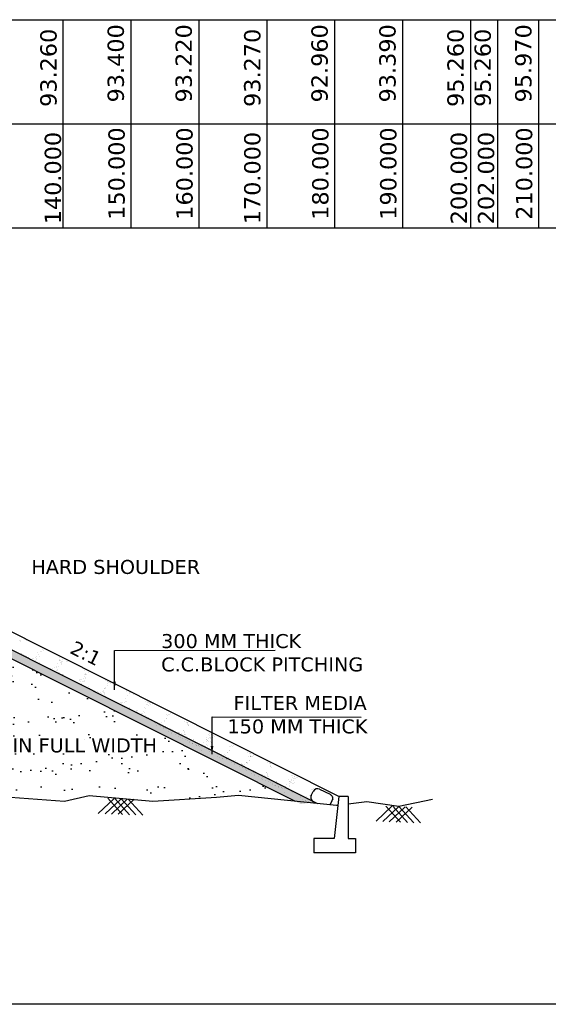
# Model space of a CAD drawing. Header units: feet. Extents: x -7746059455 to -3872629402, y -13315170765 to -6657188523.
# Tile 8 of 52: x -3873238723 to -3873228996, y -6657696617 to -6657678482. Entities that reach past the tile are written whole.
import ezdxf

# ---------------------------------------------------------------- set-up
doc = ezdxf.new("R2010")
doc.units = ezdxf.units.FT
doc.header["$MEASUREMENT"] = 0
for name, color, linetype in [('CHAINAGE', 7, 'Continuous'), ('CHNGE', 7, 'Continuous'), ('TEX', 6, 'Continuous')]:
    doc.layers.add(name, color=color, linetype=linetype)
doc.styles.get("Standard").update_dxf_attribs({"font": 'verdana.ttf', "height": 264})
doc.dimstyles.new('Copy of ISO-25--------4', dxfattribs={"dimtxt": 200, "dimasz": 150, "dimexe": 300, "dimexo": 300, "dimgap": 0.02, "dimtad": 0, "dimtih": 1, "dimtoh": 1, "dimdec": 0, "dimlfac": 4, "dimdsep": 46, "dimtxsty": 'Standard', "dimcen": 150, "dimclrd": 1, "dimclre": 1, "dimclrt": 1, "dimadec": 0, "dimazin": 0, "dimtfac": 1, "dimtdec": 0, "dimtmove": 2, "dimatfit": 3, "dimfxl": 300, "dimarcsym": 0})

msp = doc.modelspace()

# ---------------------------------------------------------------- hatches: boundary and pattern name
at = {"layer": 'CHNGE'}
h = msp.add_hatch(dxfattribs=at)
h.set_pattern_fill('AR-SAND', color=256, scale=345.31314, style=0)
h.set_pattern_definition([(37.5, (-3870976724.3, -6673349174.24), (-21.752434, 665.357566), [0, -524.875973, 0, -587.032338, 0, -561.133853]), (7.5, (-3870976724.3, -6673349174.2), (611.12715, 974.52412), [0, -283.156775, 0, -473.079002, 0, -181.289399]), (327.5, (-3870977149, -6673349174.24), (1075.354106, 1.954146), [0, -172.65657, 0, -621.563652, 0, -811.48588]), (317.5, (-3870977149, -6673349174.2), (1038.05502, 303.072905), [0, -86.328285, 0, -407.469506, 0, -466.17274])])
h.paths.add_polyline_path([(-3873242543.068716, -6657692741.53747), (-3873242429.510623, -6657692753.745241), (-3873242350.769674, -6657692793.053493), (-3873241326.261598, -6657692749.896756), (-3873240260.495854, -6657692791.905931), (-3873240234.663227, -6657692768.304132), (-3873240214.916797, -6657692793.702514), (-3873239537.429413, -6657692820.40696), (-3873239343.428549, -6657692762.298774), (-3873239230.237328, -6657692786.365392), (-3873237899.516822, -6657692884.826075), (-3873237443.513458, -6657692778.653745), (-3873236272.056505, -6657692884.826075), (-3873235269.547657, -6657692818.938295), (-3873235261.538633, -6657692811.620903), (-3873235256.515508, -6657692818.081785), (-3873235102.951938, -6657692807.989141), (-3873234697.850921, -6657692773.121767), (-3873233648.68041, -6657692880.230076), (-3873239960.053685, -6657689707.310757), (-3873240928.506382, -6657689678.257175), (-3873240928.506382, -6657689647.844201), (-3873244165.817072, -6657689550.724878), (-3873247403.127764, -6657689647.844201), (-3873247403.127764, -6657689678.257175), (-3873248371.58046, -6657689707.310757), (-3873254778.484939, -6657692928.256517), (-3873254538.416256, -6657692957.48687), (-3873252732.483259, -6657692773.121767), (-3873252327.382245, -6657692807.989141), (-3873251158.277676, -6657692884.826075), (-3873249986.820723, -6657692778.653745), (-3873249530.817359, -6657692884.826075), (-3873248200.096851, -6657692786.365392), (-3873248086.905631, -6657692762.298774), (-3873247892.904768, -6657692820.40696), (-3873247706.103575, -6657692813.043839), (-3873247695.722489, -6657692803.559231), (-3873247688.876443, -6657692812.364799), (-3873246104.072584, -6657692749.896756), (-3873245079.564507, -6657692793.053493), (-3873245000.823559, -6657692753.745241), (-3873244887.265465, -6657692741.53747), (-3873243715.16709, -6657692788.254181)])
h.paths.add_polyline_path([(-3873245561.491569, -6657691771.631115), (-3873242406.432378, -6657691771.631115), (-3873242406.432378, -6657692033.354577), (-3873245561.491569, -6657692033.354577)], flags=24)
h.paths.add_polyline_path([(-3873246017.769177, -6657689764.799646), (-3873241498.88491, -6657689764.799646), (-3873241498.88491, -6657690066.232875), (-3873246017.769177, -6657690066.232875)], flags=24)
h.paths.add_polyline_path([(-3873246006.637271, -6657690074.37874), (-3873241714.18581, -6657690074.37874), (-3873241714.18581, -6657690380.168839), (-3873246006.637271, -6657690380.168839)], flags=24)
h.paths.add_polyline_path([(-3873246017.769177, -6657690489.425151), (-3873241810.214455, -6657690489.425151), (-3873241810.214455, -6657690790.858376), (-3873246017.769177, -6657690790.858376)], flags=24)
h.paths.add_polyline_path([(-3873246017.769177, -6657690865.764797), (-3873241686.105875, -6657690865.764797), (-3873241686.105875, -6657691128.733075), (-3873246017.769177, -6657691128.733075)], flags=24)
h = msp.add_hatch(dxfattribs=at)
h.set_pattern_fill('AR-SAND', color=256, scale=86.328285, style=0)
h.set_pattern_definition([(142.5, (-3875511607.35, -6673349174.24), (5.4381086, 166.3393916), [0, -131.2189933, 0, -146.7580846, 0, -140.2834632]), (172.5, (-3875511607.35, -6673349174.24), (-152.781788, 243.63103), [0, -70.7891938, 0, -118.2697505, 0, -45.3223497]), (212.5, (-3875511501.16, -6673349174.24), (-268.8385264, 0.4885364), [0, -43.1641425, 0, -155.3909131, 0, -202.8714699]), (222.5, (-3875511501.16, -6673349174.24), (-259.5137545, 75.7682264), [0, -21.5820713, 0, -101.8673764, 0, -116.5431848])])
h.paths.add_polyline_path([(-3873239960.053685, -6657689707.310757), (-3873240928.506382, -6657689678.257175), (-3873240928.506382, -6657689531.433069), (-3873239923.170063, -6657689561.593156), (-3873233290.117836, -6657692896.230269), (-3873233553.149205, -6657692928.256517)])

# ---------------------------------------------------------------- linework, layer by layer
at = {"layer": 'CHAINAGE', "color": 241}
for p, q in [((-3873237928.324752, -6657678481.564507), (-3873237928.324752, -6657682322.806138)), ((-3873236678.324752, -6657678481.564507), (-3873236678.324752, -6657682322.806136)), ((-3873235428.324752, -6657678481.564507), (-3873235428.324752, -6657682322.806136)), ((-3873234178.324752, -6657678481.564508), (-3873234178.324752, -6657682322.806137)), ((-3873232928.324752, -6657678481.564506), (-3873232928.324752, -6657682322.806135)), ((-3873231678.324752, -6657678481.564505), (-3873231678.324752, -6657682322.806134)), ((-3873230428.324752, -6657678481.56451), (-3873230428.324752, -6657682322.80614)), ((-3873229928.324751, -6657678481.564513), (-3873229928.324751, -6657682322.806143)), ((-3873229178.324752, -6657678481.564505), (-3873229178.324752, -6657682322.806134))]:
    msp.add_line(p, q, dxfattribs=at)
at = {"layer": 'CHAINAGE', "color": 3}
msp.add_line((-3873261330.062875, -6657680402.18532), (-3873226053.324753, -6657680402.185318), dxfattribs=at)
msp.add_lwpolyline([(-3873226053.324753, -6657682322.806135), (-3873261330.062875, -6657682322.806134), (-3873261330.062875, -6657678481.564506), (-3873226053.324753, -6657678481.564501)], dxfattribs=at)
at = {"layer": 'CHNGE', "color": 31}
for p, q in [((-3873232849.015897, -6657692789.465399), (-3873239849.40282, -6657689270.157963)), ((-3873233238.687996, -6657692922.085624), (-3873239950.984095, -6657689547.610207)), ((-3873233648.68041, -6657692880.230088), (-3873239960.053685, -6657689707.310767)), ((-3873238643.44608, -6657689889.420231), (-3873238643.44608, -6657689889.420231)), ((-3873238597.944347, -6657689914.379255), (-3873238597.944347, -6657689914.379255)), ((-3873238386.559096, -6657690145.271928), (-3873238386.559096, -6657690145.271928)), ((-3873238335.340581, -6657690113.881475), (-3873238335.340581, -6657690113.881475)), ((-3873238324.965714, -6657690126.68999), (-3873238324.965714, -6657690126.68999)), ((-3873238295.704644, -6657690078.200988), (-3873238295.704644, -6657690078.200988)), ((-3873238287.434295, -6657690099.299094), (-3873238287.434295, -6657690099.299094)), ((-3873238620.865815, -6657690192.608064), (-3873238620.865815, -6657690192.608064)), ((-3873238603.30914, -6657690204.297429), (-3873238603.30914, -6657690204.297429)), ((-3873238557.709401, -6657690227.342617), (-3873238557.709401, -6657690227.342617)), ((-3873238493.391827, -6657690254.394888), (-3873238493.391827, -6657690254.394888)), ((-3873238469.635789, -6657690241.701334), (-3873238469.635789, -6657690241.701334)), ((-3873238448.054114, -6657690296.75735), (-3873238448.054114, -6657690296.75735)), ((-3873238439.897811, -6657690229.022568), (-3873238439.897811, -6657690229.022568)), ((-3873238429.751596, -6657690285.92849), (-3873238429.751596, -6657690285.92849)), ((-3873238422.462015, -6657690255.153112), (-3873238422.462015, -6657690255.153112)), ((-3873238419.268887, -6657690216.574507), (-3873238419.268887, -6657690216.574507)), ((-3873238412.234318, -6657690258.594134), (-3873238412.234318, -6657690258.594134)), ((-3873238378.338128, -6657690171.002551), (-3873238378.338128, -6657690171.002551)), ((-3873238366.595182, -6657690320.663051), (-3873238366.595182, -6657690320.663051)), ((-3873238365.42063, -6657690203.955789), (-3873238365.42063, -6657690203.955789)), ((-3873238027.235084, -6657690338.342724), (-3873238027.235084, -6657690338.342724)), ((-3873237998.112093, -6657690230.167589), (-3873237998.112093, -6657690230.167589)), ((-3873237997.08834, -6657690276.306073), (-3873237997.08834, -6657690276.306073)), ((-3873237986.860643, -6657690279.747095), (-3873237986.860643, -6657690279.747095)), ((-3873237985.194593, -6657690263.120821), (-3873237985.194593, -6657690263.120821)), ((-3873237976.924245, -6657690284.218931), (-3873237976.924245, -6657690284.218931)), ((-3873237972.503551, -6657690318.819317), (-3873237972.503551, -6657690318.819317)), ((-3873237955.342573, -6657690339.27495), (-3873237955.342573, -6657690339.27495)), ((-3873237953.553974, -6657690329.148854), (-3873237953.553974, -6657690329.148854)), ((-3873237953.112143, -6657690300.522338), (-3873237953.112143, -6657690300.522338)), ((-3873237931.631071, -6657690298.328618), (-3873237931.631071, -6657690298.328618)), ((-3873237929.249685, -6657690259.905878), (-3873237929.249685, -6657690259.905878)), ((-3873237861.031204, -6657690297.0922), (-3873237861.031204, -6657690297.0922)), ((-3873237842.081625, -6657690307.421735), (-3873237842.081625, -6657690307.421735)), ((-3873238159.125737, -6657690426.621171), (-3873238159.125737, -6657690426.621171)), ((-3873238111.163389, -6657690441.035753), (-3873238111.163389, -6657690441.035753)), ((-3873238099.986387, -6657690485.607729), (-3873238099.986387, -6657690485.607729)), ((-3873238087.435649, -6657690421.151899), (-3873238087.435649, -6657690421.151899)), ((-3873238051.711651, -6657690501.849357), (-3873238051.711651, -6657690501.849357)), ((-3873238047.523158, -6657690472.569357), (-3873238047.523158, -6657690472.569357)), ((-3873238046.64023, -6657690409.973732), (-3873238046.64023, -6657690409.973732)), ((-3873238041.483953, -6657690505.290382), (-3873238041.483953, -6657690505.290382)), ((-3873238037.040448, -6657690403.215368), (-3873238037.040448, -6657690403.215368)), ((-3873238025.058557, -6657690465.029746), (-3873238025.058557, -6657690465.029746)), ((-3873238019.217165, -6657690458.338222), (-3873238019.217165, -6657690458.338222)), ((-3873238015.808729, -6657690391.968172), (-3873238015.808729, -6657690391.968172)), ((-3873238012.14106, -6657690497.982985), (-3873238012.14106, -6657690497.982985)), ((-3873238003.870711, -6657690519.081095), (-3873238003.870711, -6657690519.081095)), ((-3873237986.254383, -6657690523.871902), (-3873237986.254383, -6657690523.871902)), ((-3873237984.366744, -6657690507.303914), (-3873237984.366744, -6657690507.303914)), ((-3873237962.917507, -6657690365.394987), (-3873237962.917507, -6657690365.394987)), ((-3873237576.825306, -6657690412.006035), (-3873237576.825306, -6657690412.006035)), ((-3873237557.875728, -6657690422.335567), (-3873237557.875728, -6657690422.335567)), ((-3873237526.065302, -6657690471.277813), (-3873237526.065302, -6657690471.277813)), ((-3873237512.066575, -6657690529.797816), (-3873237512.066575, -6657690529.797816)), ((-3873237468.812707, -6657690470.884375), (-3873237468.812707, -6657690470.884375)), ((-3873237462.908888, -6657690506.01237), (-3873237462.908888, -6657690506.01237)), ((-3873237937.979647, -6657690540.113531), (-3873237937.979647, -6657690540.113531)), ((-3873237927.75195, -6657690543.554551), (-3873237927.75195, -6657690543.554551)), ((-3873237920.049168, -6657690534.356183), (-3873237920.049168, -6657690534.356183)), ((-3873237626.99867, -6657690632.130399), (-3873237626.99867, -6657690632.130399)), ((-3873237620.960136, -6657690646.525785), (-3873237620.960136, -6657690646.525785)), ((-3873237606.573693, -6657690668.798758), (-3873237606.573693, -6657690668.798758)), ((-3873237602.54082, -6657690635.491041), (-3873237602.54082, -6657690635.491041)), ((-3873237593.656193, -6657690701.751991), (-3873237593.656193, -6657690701.751991)), ((-3873237592.313121, -6657690638.932063), (-3873237592.313121, -6657690638.932063)), ((-3873237558.780188, -6657690669.31672), (-3873237558.780188, -6657690669.31672)), ((-3873237557.319905, -6657690678.059389), (-3873237557.319905, -6657690678.059389)), ((-3873237546.837193, -6657690608.705402), (-3873237546.837193, -6657690608.705402)), ((-3873237539.83061, -6657690679.646254), (-3873237539.83061, -6657690679.646254)), ((-3873237537.08355, -6657690657.513588), (-3873237537.08355, -6657690657.513588)), ((-3873237537.031828, -6657690543.832753), (-3873237537.031828, -6657690543.832753)), ((-3873237536.857704, -6657690543.043956), (-3873237536.857704, -6657690543.043956)), ((-3873237523.94021, -6657690575.997191), (-3873237523.94021, -6657690575.997191)), ((-3873237518.363161, -6657690541.851482), (-3873237518.363161, -6657690541.851482)), ((-3873237515.669859, -6657690597.095301), (-3873237515.669859, -6657690597.095301)), ((-3873237515.526322, -6657690610.40328), (-3873237515.526322, -6657690610.40328)), ((-3873237508.135463, -6657690545.292508), (-3873237508.135463, -6657690545.292508)), ((-3873237493.116995, -6657690540.127353), (-3873237493.116995, -6657690540.127353)), ((-3873237143.714172, -6657690635.16223), (-3873237143.714172, -6657690635.16223)), ((-3873237135.443822, -6657690656.260342), (-3873237135.443822, -6657690656.260342)), ((-3873237116.350547, -6657690663.013708), (-3873237116.350547, -6657690663.013708)), ((-3873237113.862149, -6657690711.316354), (-3873237113.862149, -6657690711.316354)), ((-3873237111.709877, -6657690678.666543), (-3873237111.709877, -6657690678.666543)), ((-3873237080.68045, -6657690692.653233), (-3873237080.68045, -6657690692.653233)), ((-3873237063.435141, -6657690694.908171), (-3873237063.435141, -6657690694.908171)), ((-3873237053.20744, -6657690698.349193), (-3873237053.20744, -6657690698.349193)), ((-3873237048.132065, -6657690700.200029), (-3873237048.132065, -6657690700.200029)), ((-3873237585.385846, -6657690722.8501), (-3873237585.385846, -6657690722.8501)), ((-3873237451.318667, -6657690761.258678), (-3873237451.318667, -6657690761.258678)), ((-3873237440.328625, -6657690809.200203), (-3873237440.328625, -6657690809.200203)), ((-3873237438.401168, -6657690794.211914), (-3873237438.401168, -6657690794.211914)), ((-3873237393.797197, -6657690827.681488), (-3873237393.797197, -6657690827.681488)), ((-3873237345.522463, -6657690843.923113), (-3873237345.522463, -6657690843.923113)), ((-3873237335.294762, -6657690847.364139), (-3873237335.294762, -6657690847.364139)), ((-3873237312.854637, -6657690870.987028), (-3873237312.854637, -6657690870.987028)), ((-3873237296.063641, -6657690853.718596), (-3873237296.063641, -6657690853.718596)), ((-3873237283.146143, -6657690886.671828), (-3873237283.146143, -6657690886.671828)), ((-3873237280.065192, -6657690865.94566), (-3873237280.065192, -6657690865.94566)), ((-3873237231.790454, -6657690882.187287), (-3873237231.790454, -6657690882.187287)), ((-3873237221.562757, -6657690885.628307), (-3873237221.562757, -6657690885.628307)), ((-3873237206.318028, -6657690861.446053), (-3873237206.318028, -6657690861.446053)), ((-3873237187.368448, -6657690871.775586), (-3873237187.368448, -6657690871.775586)), ((-3873237183.578136, -6657690837.071157), (-3873237183.578136, -6657690837.071157)), ((-3873237175.091465, -6657690864.700253), (-3873237175.091465, -6657690864.700253)), ((-3873237170.660638, -6657690870.02439), (-3873237170.660638, -6657690870.02439)), ((-3873237164.608756, -6657690795.346268), (-3873237164.608756, -6657690795.346268)), ((-3873237163.064161, -6657690802.532611), (-3873237163.064161, -6657690802.532611)), ((-3873237162.390288, -6657690891.122499), (-3873237162.390288, -6657690891.122499)), ((-3873237147.612798, -6657690788.547728), (-3873237147.612798, -6657690788.547728)), ((-3873237137.385101, -6657690791.988752), (-3873237137.385101, -6657690791.988752)), ((-3873237100.944652, -6657690744.269589), (-3873237100.944652, -6657690744.269589)), ((-3873236763.888384, -6657690855.143039), (-3873236763.888384, -6657690855.143039)), ((-3873236761.608426, -6657690844.559543), (-3873236761.608426, -6657690844.559543)), ((-3873236698.45201, -6657690879.294099), (-3873236698.45201, -6657690879.294099)), ((-3873236695.669901, -6657690892.329363), (-3873236695.669901, -6657690892.329363)), ((-3873236690.866594, -6657690879.588753), (-3873236690.866594, -6657690879.588753)), ((-3873237249.214407, -6657690902.520632), (-3873237249.214407, -6657690902.520632)), ((-3873237186.057993, -6657690937.25519), (-3873237186.057993, -6657690937.25519)), ((-3873237166.333188, -6657690904.20983), (-3873237166.333188, -6657690904.20983)), ((-3873237140.808616, -6657690946.178514), (-3873237140.808616, -6657690946.178514)), ((-3873237121.740418, -6657690964.307461), (-3873237121.740418, -6657690964.307461)), ((-3873237058.100188, -6657690995.841066), (-3873237058.100188, -6657690995.841066)), ((-3873236985.55359, -6657691038.638433), (-3873236985.55359, -6657691038.638433)), ((-3873236930.6262, -6657691057.627894), (-3873236930.6262, -6657691057.627894)), ((-3873236860.150587, -6657691054.944229), (-3873236860.150587, -6657691054.944229)), ((-3873236853.855862, -6657691053.575381), (-3873236853.855862, -6657691053.575381)), ((-3873236851.880236, -6657691076.042338), (-3873236851.880236, -6657691076.042338)), ((-3873236834.906285, -6657691063.904917), (-3873236834.906285, -6657691063.904917)), ((-3873236792.863029, -6657691051.341114), (-3873236792.863029, -6657691051.341114)), ((-3873236782.380315, -6657690981.987131), (-3873236782.380315, -6657690981.987131)), ((-3873236776.862435, -6657691035.243976), (-3873236776.862435, -6657691035.243976)), ((-3873236766.634735, -6657691038.684996), (-3873236766.634735, -6657691038.684996)), ((-3873236740.959512, -6657690925.362787), (-3873236740.959512, -6657690925.362787)), ((-3873236634.134436, -6657690906.346365), (-3873236634.134436, -6657690906.346365)), ((-3873236399.763496, -6657691040.155304), (-3873236399.763496, -6657691040.155304)), ((-3873236380.356543, -6657691064.50859), (-3873236380.356543, -6657691064.50859)), ((-3873236379.379988, -6657691031.200403), (-3873236379.379988, -6657691031.200403)), ((-3873236351.48876, -6657691056.396929), (-3873236351.48876, -6657691056.396929)), ((-3873236341.261061, -6657691059.837953), (-3873236341.261061, -6657691059.837953)), ((-3873236316.223574, -6657691065.934961), (-3873236316.223574, -6657691065.934961)), ((-3873236866.98597, -6657691089.161497), (-3873236866.98597, -6657691089.161497)), ((-3873236830.298565, -6657691131.098353), (-3873236830.298565, -6657691131.098353)), ((-3873236803.829556, -6657691123.896055), (-3873236803.829556, -6657691123.896055)), ((-3873236795.582822, -6657691150.906075), (-3873236795.582822, -6657691150.906075)), ((-3873236747.308086, -6657691167.147702), (-3873236747.308086, -6657691167.147702)), ((-3873236737.080388, -6657691170.588725), (-3873236737.080388, -6657691170.588725)), ((-3873236704.895563, -6657691147.404147), (-3873236704.895563, -6657691147.404147)), ((-3873236696.625212, -6657691168.502258), (-3873236696.625212, -6657691168.502258)), ((-3873236681.850818, -6657691189.170245), (-3873236681.850818, -6657691189.170245)), ((-3873236675.87175, -6657691182.481932), (-3873236675.87175, -6657691182.481932)), ((-3873236633.576083, -6657691205.411875), (-3873236633.576083, -6657691205.411875)), ((-3873236623.348382, -6657691208.852896), (-3873236623.348382, -6657691208.852896)), ((-3873236612.715337, -6657691217.216486), (-3873236612.715337, -6657691217.216486)), ((-3873236569.612182, -6657691208.518389), (-3873236569.612182, -6657691208.518389)), ((-3873236568.118811, -6657691227.434421), (-3873236568.118811, -6657691227.434421)), ((-3873236562.558035, -6657691206.910832), (-3873236562.558035, -6657691206.910832)), ((-3873236549.640537, -6657691239.864067), (-3873236549.640537, -6657691239.864067)), ((-3873236548.39776, -6657691244.268757), (-3873236548.39776, -6657691244.268757)), ((-3873236482.444122, -6657691256.034245), (-3873236482.444122, -6657691256.034245)), ((-3873236437.155031, -6657691223.216626), (-3873236437.155031, -6657691223.216626)), ((-3873236428.884681, -6657691244.314735), (-3873236428.884681, -6657691244.314735)), ((-3873236425.438721, -6657691153.477511), (-3873236425.438721, -6657691153.477511)), ((-3873236400.15188, -6657691168.627999), (-3873236400.15188, -6657691168.627999)), ((-3873236390.346514, -6657691103.755343), (-3873236390.346514, -6657691103.755343)), ((-3873236367.439045, -6657691097.461827), (-3873236367.439045, -6657691097.461827)), ((-3873236359.168696, -6657691118.559932), (-3873236359.168696, -6657691118.559932)), ((-3873236343.207739, -6657691084.458689), (-3873236343.207739, -6657691084.458689)), ((-3873236324.258162, -6657691094.788225), (-3873236324.258162, -6657691094.788225)), ((-3873236286.03149, -6657691078.419475), (-3873236286.03149, -6657691078.419475)), ((-3873236541.370187, -6657691260.962175), (-3873236541.370187, -6657691260.962175)), ((-3873236484.757529, -6657691275.802358), (-3873236484.757529, -6657691275.802358)), ((-3873236454.386808, -6657691265.698588), (-3873236454.386808, -6657691265.698588)), ((-3873236421.601117, -6657691310.536917), (-3873236421.601117, -6657691310.536917)), ((-3873236407.30301, -6657691299.37075), (-3873236407.30301, -6657691299.37075)), ((-3873236394.38551, -6657691332.323985), (-3873236394.38551, -6657691332.323985)), ((-3873236386.11516, -6657691353.422093), (-3873236386.11516, -6657691353.422093)), ((-3873236357.283542, -6657691337.58919), (-3873236357.283542, -6657691337.58919)), ((-3873236293.64331, -6657691369.122795), (-3873236293.64331, -6657691369.122795)), ((-3873236239.130484, -6657691424.783907), (-3873236239.130484, -6657691424.783907)), ((-3873236166.169321, -6657691430.909623), (-3873236166.169321, -6657691430.909623)), ((-3873236148.93154, -6657691437.834045), (-3873236148.93154, -6657691437.834045)), ((-3873236118.374629, -6657691429.234573), (-3873236118.374629, -6657691429.234573)), ((-3873236064.916056, -6657691396.732736), (-3873236064.916056, -6657691396.732736)), ((-3873236054.688354, -6657691400.173757), (-3873236054.688354, -6657691400.173757)), ((-3873236029.013132, -6657691286.85155), (-3873236029.013132, -6657691286.85155)), ((-3873236027.076971, -6657691358.535788), (-3873236027.076971, -6657691358.535788)), ((-3873236017.92344, -6657691355.26886), (-3873236017.92344, -6657691355.26886)), ((-3873236008.118077, -6657691290.396207), (-3873236008.118077, -6657691290.396207)), ((-3873235990.745577, -6657691276.588018), (-3873235990.745577, -6657691276.588018)), ((-3873235971.795998, -6657691286.917556), (-3873235971.795998, -6657691286.917556)), ((-3873235944.443488, -6657691265.734225), (-3873235944.443488, -6657691265.734225)), ((-3873235687.817115, -6657691401.644063), (-3873235687.817115, -6657691401.644063)), ((-3873235646.850935, -6657691417.700826), (-3873235646.850935, -6657691417.700826)), ((-3873235639.542379, -6657691417.885692), (-3873235639.542379, -6657691417.885692)), ((-3873235629.31468, -6657691421.326711), (-3873235629.31468, -6657691421.326711)), ((-3873236230.860135, -6657691445.882014), (-3873236230.860135, -6657691445.882014)), ((-3873236197.368449, -6657691474.130665), (-3873236197.368449, -6657691474.130665)), ((-3873236149.093711, -6657691490.372289), (-3873236149.093711, -6657691490.372289)), ((-3873236138.866014, -6657691493.813311), (-3873236138.866014, -6657691493.813311)), ((-3873236129.98196, -6657691448.163576), (-3873236129.98196, -6657691448.163576)), ((-3873236102.52909, -6657691462.443225), (-3873236102.52909, -6657691462.443225)), ((-3873236096.792958, -6657691484.290591), (-3873236096.792958, -6657691484.290591)), ((-3873236083.875461, -6657691517.243824), (-3873236083.875461, -6657691517.243824)), ((-3873236083.636443, -6657691512.394835), (-3873236083.636443, -6657691512.394835)), ((-3873236075.605112, -6657691538.341936), (-3873236075.605112, -6657691538.341936)), ((-3873236040.918942, -6657691496.712387), (-3873236040.918942, -6657691496.712387)), ((-3873236039.372679, -6657691497.177782), (-3873236039.372679, -6657691497.177782)), ((-3873236035.361706, -6657691528.636461), (-3873236035.361706, -6657691528.636461)), ((-3873236025.134008, -6657691532.077486), (-3873236025.134008, -6657691532.077486)), ((-3873235985.537813, -6657691593.584036), (-3873235985.537813, -6657691593.584036)), ((-3873235969.904436, -6657691550.659008), (-3873235969.904436, -6657691550.659008)), ((-3873235953.750879, -6657691544.228245), (-3873235953.750879, -6657691544.228245)), ((-3873235941.537932, -6657691576.750509), (-3873235941.537932, -6657691576.750509)), ((-3873235928.620435, -6657691609.703743), (-3873235928.620435, -6657691609.703743)), ((-3873235921.629702, -6657691566.900632), (-3873235921.629702, -6657691566.900632)), ((-3873235911.414873, -6657691555.763657), (-3873235911.414873, -6657691555.763657)), ((-3873235911.402004, -6657691570.341656), (-3873235911.402004, -6657691570.341656)), ((-3873235864.687859, -6657691592.777049), (-3873235864.687859, -6657691592.777049)), ((-3873235807.86458, -6657691614.154412), (-3873235807.86458, -6657691614.154412)), ((-3873235797.669997, -6657691608.605831), (-3873235797.669997, -6657691608.605831)), ((-3873235783.940885, -6657691617.550482), (-3873235783.940885, -6657691617.550482)), ((-3873235709.817945, -6657691579.7301), (-3873235709.817945, -6657691579.7301)), ((-3873235703.649425, -6657691576.408864), (-3873235703.649425, -6657691576.408864)), ((-3873235695.379072, -6657691597.506971), (-3873235695.379072, -6657691597.506971)), ((-3873235684.997028, -6657691608.236257), (-3873235684.997028, -6657691608.236257)), ((-3873235638.283413, -6657691468.717351), (-3873235638.283413, -6657691468.717351)), ((-3873235633.933435, -6657691450.654064), (-3873235633.933435, -6657691450.654064)), ((-3873235625.889638, -6657691477.037074), (-3873235625.889638, -6657691477.037074)), ((-3873235625.663088, -6657691471.75217), (-3873235625.663088, -6657691471.75217)), ((-3873235619.333837, -6657691479.046885), (-3873235619.333837, -6657691479.046885)), ((-3873235922.381399, -6657691628.318595), (-3873235922.381399, -6657691628.318595)), ((-3873235858.063825, -6657691655.370867), (-3873235858.063825, -6657691655.370867)), ((-3873235796.469378, -6657691629.963372), (-3873235796.469378, -6657691629.963372)), ((-3873235794.423594, -6657691686.904471), (-3873235794.423594, -6657691686.904471)), ((-3873235786.282906, -6657691669.210427), (-3873235786.282906, -6657691669.210427)), ((-3873235777.519799, -6657691640.292911), (-3873235777.519799, -6657691640.292911)), ((-3873235773.365408, -6657691702.163661), (-3873235773.365408, -6657691702.163661)), ((-3873235742.440427, -6657691627.18735), (-3873235742.440427, -6657691627.18735)), ((-3873235731.267179, -6657691721.639026), (-3873235731.267179, -6657691721.639026)), ((-3873235720.300654, -6657691649.084089), (-3873235720.300654, -6657691649.084089)), ((-3873235694.165689, -6657691643.428974), (-3873235694.165689, -6657691643.428974)), ((-3873235688.456779, -6657691688.841717), (-3873235688.456779, -6657691688.841717)), ((-3873235683.937992, -6657691646.87), (-3873235683.937992, -6657691646.87)), ((-3873235673.7974, -6657691652.562986), (-3873235673.7974, -6657691652.562986)), ((-3873235666.949606, -6657691748.691299), (-3873235666.949606, -6657691748.691299)), ((-3873235660.879903, -6657691685.51622), (-3873235660.879903, -6657691685.51622)), ((-3873235657.144239, -6657691683.818643), (-3873235657.144239, -6657691683.818643)), ((-3873235652.609552, -6657691706.614332), (-3873235652.609552, -6657691706.614332)), ((-3873235631.027882, -6657691761.670345), (-3873235631.027882, -6657691761.670345)), ((-3873235620.238295, -6657691726.028039), (-3873235620.238295, -6657691726.028039)), ((-3873235603.309376, -6657691780.224902), (-3873235603.309376, -6657691780.224902)), ((-3873235599.154074, -6657691797.355249), (-3873235599.154074, -6657691797.355249)), ((-3873235529.186434, -6657691742.404521), (-3873235529.186434, -6657691742.404521)), ((-3873235518.542375, -6657691745.022906), (-3873235518.542375, -6657691745.022906)), ((-3873235512.2257, -6657691784.906382), (-3873235512.2257, -6657691784.906382)), ((-3873235505.624876, -6657691777.976143), (-3873235505.624876, -6657691777.976143)), ((-3873235497.354528, -6657691799.074251), (-3873235497.354528, -6657691799.074251)), ((-3873235332.534867, -6657691800.365582), (-3873235332.534867, -6657691800.365582)), ((-3873235293.571364, -6657691711.728025), (-3873235293.571364, -6657691711.728025)), ((-3873235289.281002, -6657691741.452143), (-3873235289.281002, -6657691741.452143)), ((-3873235287.512404, -6657691780.244036), (-3873235287.512404, -6657691780.244036)), ((-3873235280.653868, -6657691744.681263), (-3873235280.653868, -6657691744.681263)), ((-3873235272.383515, -6657691765.77937), (-3873235272.383515, -6657691765.77937)), ((-3873235271.637352, -6657691753.911721), (-3873235271.637352, -6657691753.911721)), ((-3873235253.466565, -6657691728.550586), (-3873235253.466565, -6657691728.550586)), ((-3873235246.350512, -6657691769.062204), (-3873235246.350512, -6657691769.062204)), ((-3873235245.96213, -6657691640.58951), (-3873235245.96213, -6657691640.58951)), ((-3873235236.545146, -6657691704.189553), (-3873235236.545146, -6657691704.189553)), ((-3873235226.555174, -6657691664.9428), (-3873235226.555174, -6657691664.9428)), ((-3873235225.57862, -6657691631.634611), (-3873235225.57862, -6657691631.634611)), ((-3873235221.062519, -6657691778.638467), (-3873235221.062519, -6657691778.638467)), ((-3873235213.637676, -6657691697.896035), (-3873235213.637676, -6657691697.896035)), ((-3873235205.367328, -6657691718.994143), (-3873235205.367328, -6657691718.994143)), ((-3873235202.11294, -6657691788.968), (-3873235202.11294, -6657691788.968)), ((-3873235197.687392, -6657691656.831136), (-3873235197.687392, -6657691656.831136)), ((-3873235189.826334, -6657691760.084188), (-3873235189.826334, -6657691760.084188)), ((-3873235189.406374, -6657691684.8929), (-3873235189.406374, -6657691684.8929)), ((-3873235187.459693, -6657691660.272161), (-3873235187.459693, -6657691660.272161)), ((-3873235170.456793, -6657691695.222432), (-3873235170.456793, -6657691695.222432)), ((-3873235162.422207, -6657691666.369169), (-3873235162.422207, -6657691666.369169)), ((-3873235132.230123, -6657691678.853683), (-3873235132.230123, -6657691678.853683)), ((-3873235550.879338, -6657691813.596881), (-3873235550.879338, -6657691813.596881)), ((-3873235540.651639, -6657691817.0379), (-3873235540.651639, -6657691817.0379)), ((-3873235540.152962, -6657691814.959459), (-3873235540.152962, -6657691814.959459)), ((-3873235485.422069, -6657691835.619425), (-3873235485.422069, -6657691835.619425)), ((-3873235475.835386, -6657691842.011731), (-3873235475.835386, -6657691842.011731)), ((-3873235475.772856, -6657691854.130266), (-3873235475.772856, -6657691854.130266)), ((-3873235444.007215, -6657691822.092702), (-3873235444.007215, -6657691822.092702)), ((-3873235437.147333, -6657691851.86105), (-3873235437.147333, -6657691851.86105)), ((-3873235426.919634, -6657691855.302071), (-3873235426.919634, -6657691855.302071)), ((-3873235425.057637, -6657691832.422239), (-3873235425.057637, -6657691832.422239)), ((-3873235412.195155, -6657691873.545336), (-3873235412.195155, -6657691873.545336)), ((-3873235379.248482, -6657691939.884489), (-3873235379.248482, -6657691939.884489)), ((-3873235371.690064, -6657691873.883593), (-3873235371.690064, -6657691873.883593)), ((-3873235363.28735, -6657691837.482824), (-3873235363.28735, -6657691837.482824)), ((-3873235350.369852, -6657691870.436063), (-3873235350.369852, -6657691870.436063)), ((-3873235330.956164, -6657691876.236567), (-3873235330.956164, -6657691876.236567)), ((-3873235328.642757, -6657691856.468454), (-3873235328.642757, -6657691856.468454)), ((-3873235300.585441, -6657691866.132795), (-3873235300.585441, -6657691866.132795)), ((-3873235283.353663, -6657691823.650834), (-3873235283.353663, -6657691823.650834)), ((-3873235275.083315, -6657691844.748942), (-3873235275.083315, -6657691844.748942)), ((-3873235267.799752, -6657691910.971125), (-3873235267.799752, -6657691910.971125)), ((-3873235253.50164, -6657691899.804957), (-3873235253.50164, -6657691899.804957)), ((-3873235240.584144, -6657691932.758191), (-3873235240.584144, -6657691932.758191)), ((-3873235232.313794, -6657691953.856303), (-3873235232.313794, -6657691953.856303)), ((-3873235203.482175, -6657691938.023398), (-3873235203.482175, -6657691938.023398)), ((-3873235139.841945, -6657691969.557001), (-3873235139.841945, -6657691969.557001)), ((-3873234906.820575, -6657691975.730989), (-3873234906.820575, -6657691975.730989)), ((-3873234896.592875, -6657691979.172006), (-3873234896.592875, -6657691979.172006)), ((-3873234870.917652, -6657691865.849797), (-3873234870.917652, -6657691865.849797)), ((-3873234868.981492, -6657691937.534039), (-3873234868.981492, -6657691937.534039)), ((-3873234859.827963, -6657691934.26711), (-3873234859.827963, -6657691934.26711)), ((-3873234850.022596, -6657691869.394458), (-3873234850.022596, -6657691869.394458)), ((-3873234832.650097, -6657691855.586273), (-3873234832.650097, -6657691855.586273)), ((-3873234813.700517, -6657691865.915804), (-3873234813.700517, -6657691865.915804)), ((-3873234786.348008, -6657691844.732477), (-3873234786.348008, -6657691844.732477)), ((-3873234529.721634, -6657691980.642313), (-3873234529.721634, -6657691980.642313)), ((-3873235085.329118, -6657692025.218114), (-3873235085.329118, -6657692025.218114)), ((-3873235077.05877, -6657692046.316221), (-3873235077.05877, -6657692046.316221)), ((-3873235043.567082, -6657692074.564871), (-3873235043.567082, -6657692074.564871)), ((-3873235012.367956, -6657692031.343828), (-3873235012.367956, -6657692031.343828)), ((-3873234995.292343, -6657692090.8065), (-3873234995.292343, -6657692090.8065)), ((-3873234995.130171, -6657692038.268252), (-3873234995.130171, -6657692038.268252)), ((-3873234985.064648, -6657692094.247523), (-3873234985.064648, -6657692094.247523)), ((-3873234971.886479, -6657692027.161829), (-3873234971.886479, -6657692027.161829)), ((-3873234960.27915, -6657692008.232823), (-3873234960.27915, -6657692008.232823)), ((-3873234944.433611, -6657692041.441478), (-3873234944.433611, -6657692041.441478)), ((-3873234938.697477, -6657692063.288839), (-3873234938.697477, -6657692063.288839)), ((-3873234925.779981, -6657692096.242074), (-3873234925.779981, -6657692096.242074)), ((-3873234925.540963, -6657692091.393088), (-3873234925.540963, -6657692091.393088)), ((-3873234917.50963, -6657692117.340187), (-3873234917.50963, -6657692117.340187)), ((-3873234882.823462, -6657692075.71064), (-3873234882.823462, -6657692075.71064)), ((-3873234881.277199, -6657692076.176034), (-3873234881.277199, -6657692076.176034)), ((-3873234877.266226, -6657692107.634712), (-3873234877.266226, -6657692107.634712)), ((-3873234867.038529, -6657692111.075738), (-3873234867.038529, -6657692111.075738)), ((-3873234811.808958, -6657692129.657259), (-3873234811.808958, -6657692129.657259)), ((-3873234795.6554, -6657692123.226492), (-3873234795.6554, -6657692123.226492)), ((-3873234783.442451, -6657692155.748757), (-3873234783.442451, -6657692155.748757)), ((-3873234763.534222, -6657692145.898885), (-3873234763.534222, -6657692145.898885)), ((-3873234753.319393, -6657692134.761908), (-3873234753.319393, -6657692134.761908)), ((-3873234753.306522, -6657692149.339907), (-3873234753.306522, -6657692149.339907)), ((-3873234551.722464, -6657692158.728355), (-3873234551.722464, -6657692158.728355)), ((-3873234545.553943, -6657692155.407113), (-3873234545.553943, -6657692155.407113)), ((-3873234505.223608, -6657692055.448157), (-3873234505.223608, -6657692055.448157)), ((-3873234503.287446, -6657692127.132403), (-3873234503.287446, -6657692127.132403)), ((-3873234494.133915, -6657692123.86547), (-3873234494.133915, -6657692123.86547)), ((-3873234488.755454, -6657691996.699079), (-3873234488.755454, -6657691996.699079)), ((-3873234484.328551, -6657692058.992818), (-3873234484.328551, -6657692058.992818)), ((-3873234481.446898, -6657691996.883943), (-3873234481.446898, -6657691996.883943)), ((-3873234480.187935, -6657692047.715606), (-3873234480.187935, -6657692047.715606)), ((-3873234475.837957, -6657692029.652315), (-3873234475.837957, -6657692029.652315)), ((-3873234471.219202, -6657692000.324965), (-3873234471.219202, -6657692000.324965)), ((-3873234467.794156, -6657692056.035321), (-3873234467.794156, -6657692056.035321)), ((-3873234467.567606, -6657692050.750423), (-3873234467.567606, -6657692050.750423)), ((-3873234466.95605, -6657692045.184637), (-3873234466.95605, -6657692045.184637)), ((-3873234461.238356, -6657692058.045133), (-3873234461.238356, -6657692058.045133)), ((-3873234448.006473, -6657692055.514167), (-3873234448.006473, -6657692055.514167)), ((-3873234420.653963, -6657692034.330837), (-3873234420.653963, -6657692034.330837)), ((-3873234827.442334, -6657692172.58229), (-3873234827.442334, -6657692172.58229)), ((-3873234770.524953, -6657692188.701996), (-3873234770.524953, -6657692188.701996)), ((-3873234764.285919, -6657692207.316846), (-3873234764.285919, -6657692207.316846)), ((-3873234706.592382, -6657692171.775303), (-3873234706.592382, -6657692171.775303)), ((-3873234673.578923, -6657692242.727275), (-3873234673.578923, -6657692242.727275)), ((-3873234649.769099, -6657692193.152664), (-3873234649.769099, -6657692193.152664)), ((-3873234642.379797, -6657692199.50623), (-3873234642.379797, -6657692199.50623)), ((-3873234639.574515, -6657692187.604078), (-3873234639.574515, -6657692187.604078)), ((-3873234625.845403, -6657692196.548733), (-3873234625.845403, -6657692196.548733)), ((-3873234625.304188, -6657692258.968901), (-3873234625.304188, -6657692258.968901)), ((-3873234625.142014, -6657692206.430654), (-3873234625.142014, -6657692206.430654)), ((-3873234615.076489, -6657692262.409925), (-3873234615.076489, -6657692262.409925)), ((-3873234606.192437, -6657692216.76019), (-3873234606.192437, -6657692216.76019)), ((-3873234594.585106, -6657692197.831186), (-3873234594.585106, -6657692197.831186)), ((-3873234578.739565, -6657692231.039838), (-3873234578.739565, -6657692231.039838)), ((-3873234573.003433, -6657692252.887202), (-3873234573.003433, -6657692252.887202)), ((-3873234560.085934, -6657692285.840439), (-3873234560.085934, -6657692285.840439)), ((-3873234559.846917, -6657692280.991448), (-3873234559.846917, -6657692280.991448)), ((-3873234551.815586, -6657692306.938543), (-3873234551.815586, -6657692306.938543)), ((-3873234541.126528, -6657692165.329345), (-3873234541.126528, -6657692165.329345)), ((-3873234537.283593, -6657692176.505223), (-3873234537.283593, -6657692176.505223)), ((-3873234530.898829, -6657692168.770367), (-3873234530.898829, -6657692168.770367)), ((-3873234517.129417, -6657692265.308996), (-3873234517.129417, -6657692265.308996)), ((-3873234515.583152, -6657692265.774396), (-3873234515.583152, -6657692265.774396)), ((-3873234511.572182, -6657692297.233074), (-3873234511.572182, -6657692297.233074)), ((-3873234501.344484, -6657692300.674098), (-3873234501.344484, -6657692300.674098)), ((-3873234446.114914, -6657692319.25562), (-3873234446.114914, -6657692319.25562)), ((-3873234429.961354, -6657692312.824856), (-3873234429.961354, -6657692312.824856)), ((-3873234417.748407, -6657692345.34712), (-3873234417.748407, -6657692345.34712)), ((-3873234397.840174, -6657692335.497249), (-3873234397.840174, -6657692335.497249)), ((-3873234387.625349, -6657692324.36027), (-3873234387.625349, -6657692324.36027)), ((-3873234387.612479, -6657692338.93827), (-3873234387.612479, -6657692338.93827)), ((-3873234179.859897, -6657692345.005478), (-3873234179.859897, -6657692345.005478)), ((-3873234164.02759, -6657692170.240675), (-3873234164.02759, -6657692170.240675)), ((-3873234123.061409, -6657692186.297442), (-3873234123.061409, -6657692186.297442)), ((-3873234115.752854, -6657692186.482303), (-3873234115.752854, -6657692186.482303)), ((-3873234114.49389, -6657692237.313963), (-3873234114.49389, -6657692237.313963)), ((-3873234110.143912, -6657692219.250675), (-3873234110.143912, -6657692219.250675)), ((-3873234105.525155, -6657692189.923327), (-3873234105.525155, -6657692189.923327)), ((-3873234102.100111, -6657692245.633682), (-3873234102.100111, -6657692245.633682)), ((-3873234101.873561, -6657692240.348783), (-3873234101.873561, -6657692240.348783)), ((-3873234095.54431, -6657692247.643499), (-3873234095.54431, -6657692247.643499)), ((-3873234461.748286, -6657692362.18065), (-3873234461.748286, -6657692362.18065)), ((-3873234404.830909, -6657692378.300356), (-3873234404.830909, -6657692378.300356)), ((-3873234398.591874, -6657692396.91521), (-3873234398.591874, -6657692396.91521)), ((-3873234340.898335, -6657692361.373663), (-3873234340.898335, -6657692361.373663)), ((-3873234334.274299, -6657692423.967478), (-3873234334.274299, -6657692423.967478)), ((-3873234284.075056, -6657692382.751026), (-3873234284.075056, -6657692382.751026)), ((-3873234273.880472, -6657692377.202438), (-3873234273.880472, -6657692377.202438)), ((-3873234272.679853, -6657692398.559985), (-3873234272.679853, -6657692398.559985)), ((-3873234270.634068, -6657692455.501082), (-3873234270.634068, -6657692455.501082)), ((-3873234262.493381, -6657692437.807039), (-3873234262.493381, -6657692437.807039)), ((-3873234260.15136, -6657692386.147096), (-3873234260.15136, -6657692386.147096)), ((-3873234253.730272, -6657692408.889521), (-3873234253.730272, -6657692408.889521)), ((-3873234249.575882, -6657692470.760274), (-3873234249.575882, -6657692470.760274)), ((-3873234218.650901, -6657692395.783962), (-3873234218.650901, -6657692395.783962)), ((-3873234207.477657, -6657692490.235641), (-3873234207.477657, -6657692490.235641)), ((-3873234196.511128, -6657692417.680703), (-3873234196.511128, -6657692417.680703)), ((-3873234186.028418, -6657692348.326717), (-3873234186.028418, -6657692348.326717)), ((-3873234171.589548, -6657692366.103582), (-3873234171.589548, -6657692366.103582)), ((-3873234170.376163, -6657692412.025592), (-3873234170.376163, -6657692412.025592)), ((-3873234164.667254, -6657692457.438328), (-3873234164.667254, -6657692457.438328)), ((-3873234161.207506, -6657692376.832865), (-3873234161.207506, -6657692376.832865)), ((-3873234160.148468, -6657692415.466611), (-3873234160.148468, -6657692415.466611)), ((-3873234150.007875, -6657692421.1596), (-3873234150.007875, -6657692421.1596)), ((-3873234143.160079, -6657692517.28791), (-3873234143.160079, -6657692517.28791)), ((-3873234137.090378, -6657692454.112836), (-3873234137.090378, -6657692454.112836)), ((-3873234133.354714, -6657692452.415259), (-3873234133.354714, -6657692452.415259)), ((-3873234128.820027, -6657692475.210944), (-3873234128.820027, -6657692475.210944)), ((-3873234096.448771, -6657692494.624653), (-3873234096.448771, -6657692494.624653)), ((-3873234005.396909, -6657692511.001133), (-3873234005.396909, -6657692511.001133)), ((-3873233994.75285, -6657692513.619517), (-3873233994.75285, -6657692513.619517)), ((-3873233769.781839, -6657692480.32464), (-3873233769.781839, -6657692480.32464)), ((-3873233765.491479, -6657692510.048757), (-3873233765.491479, -6657692510.048757)), ((-3873233756.864342, -6657692513.277875), (-3873233756.864342, -6657692513.277875)), ((-3873233747.847826, -6657692522.508332), (-3873233747.847826, -6657692522.508332)), ((-3873233729.677038, -6657692497.1472), (-3873233729.677038, -6657692497.1472)), ((-3873233722.172602, -6657692409.186124), (-3873233722.172602, -6657692409.186124)), ((-3873233712.755622, -6657692472.786161), (-3873233712.755622, -6657692472.786161)), ((-3873233702.76565, -6657692433.539411), (-3873233702.76565, -6657692433.539411)), ((-3873233701.789095, -6657692400.231224), (-3873233701.789095, -6657692400.231224)), ((-3873233689.848151, -6657692466.492646), (-3873233689.848151, -6657692466.492646)), ((-3873233681.577802, -6657692487.590754), (-3873233681.577802, -6657692487.590754)), ((-3873233673.897869, -6657692425.427752), (-3873233673.897869, -6657692425.427752)), ((-3873233665.616846, -6657692453.489511), (-3873233665.616846, -6657692453.489511)), ((-3873233663.670168, -6657692428.868775), (-3873233663.670168, -6657692428.868775)), ((-3873233646.667269, -6657692463.819044), (-3873233646.667269, -6657692463.819044)), ((-3873233638.632681, -6657692434.965782), (-3873233638.632681, -6657692434.965782)), ((-3873233608.440598, -6657692447.450296), (-3873233608.440598, -6657692447.450296)), ((-3873234107.238356, -6657692530.266959), (-3873234107.238356, -6657692530.266959)), ((-3873234079.51985, -6657692548.821513), (-3873234079.51985, -6657692548.821513)), ((-3873234075.364549, -6657692565.951861), (-3873234075.364549, -6657692565.951861)), ((-3873234027.089814, -6657692582.193491), (-3873234027.089814, -6657692582.193491)), ((-3873234016.862113, -6657692585.634513), (-3873234016.862113, -6657692585.634513)), ((-3873234016.363437, -6657692583.556068), (-3873234016.363437, -6657692583.556068)), ((-3873233988.436171, -6657692553.502996), (-3873233988.436171, -6657692553.502996)), ((-3873233981.83535, -6657692546.572752), (-3873233981.83535, -6657692546.572752)), ((-3873233973.565004, -6657692567.670862), (-3873233973.565004, -6657692567.670862)), ((-3873233961.632544, -6657692604.216034), (-3873233961.632544, -6657692604.216034)), ((-3873233952.045861, -6657692610.608342), (-3873233952.045861, -6657692610.608342)), ((-3873233951.983329, -6657692622.726878), (-3873233951.983329, -6657692622.726878)), ((-3873233920.21769, -6657692590.689315), (-3873233920.21769, -6657692590.689315)), ((-3873233913.357805, -6657692620.45766), (-3873233913.357805, -6657692620.45766)), ((-3873233903.130108, -6657692623.898687), (-3873233903.130108, -6657692623.898687)), ((-3873233901.268111, -6657692601.01885), (-3873233901.268111, -6657692601.01885)), ((-3873233888.405631, -6657692642.141947), (-3873233888.405631, -6657692642.141947)), ((-3873233855.458957, -6657692708.481101), (-3873233855.458957, -6657692708.481101)), ((-3873233847.900537, -6657692642.480207), (-3873233847.900537, -6657692642.480207)), ((-3873233839.497826, -6657692606.079435), (-3873233839.497826, -6657692606.079435)), ((-3873233826.580326, -6657692639.032674), (-3873233826.580326, -6657692639.032674)), ((-3873233808.74534, -6657692568.962196), (-3873233808.74534, -6657692568.962196)), ((-3873233807.166639, -6657692644.833182), (-3873233807.166639, -6657692644.833182)), ((-3873233804.85323, -6657692625.065068), (-3873233804.85323, -6657692625.065068)), ((-3873233776.795915, -6657692634.729408), (-3873233776.795915, -6657692634.729408)), ((-3873233763.722879, -6657692548.84065), (-3873233763.722879, -6657692548.84065)), ((-3873233759.564139, -6657692592.247449), (-3873233759.564139, -6657692592.247449)), ((-3873233751.293789, -6657692613.345556), (-3873233751.293789, -6657692613.345556)), ((-3873233748.593992, -6657692534.37598), (-3873233748.593992, -6657692534.37598)), ((-3873233744.010224, -6657692679.567739), (-3873233744.010224, -6657692679.567739)), ((-3873233729.712115, -6657692668.401571), (-3873233729.712115, -6657692668.401571)), ((-3873233722.560986, -6657692537.658814), (-3873233722.560986, -6657692537.658814)), ((-3873233716.794617, -6657692701.354807), (-3873233716.794617, -6657692701.354807)), ((-3873233697.272994, -6657692547.235078), (-3873233697.272994, -6657692547.235078)), ((-3873233679.692651, -6657692706.62001), (-3873233679.692651, -6657692706.62001)), ((-3873233678.323416, -6657692557.564613), (-3873233678.323416, -6657692557.564613)), ((-3873233666.036808, -6657692528.6808), (-3873233666.036808, -6657692528.6808)), ((-3873233357.45898, -6657692772.802042), (-3873233319.83643, -6657692695.103158)), ((-3873233351.422239, -6657692655.882367), (-3873233351.422239, -6657692655.882367)), ((-3873233330.527182, -6657692659.427026), (-3873233330.527182, -6657692659.427026)), ((-3873233313.154686, -6657692645.61884), (-3873233313.154686, -6657692645.61884)), ((-3873233294.205106, -6657692655.948375), (-3873233294.205106, -6657692655.948375)), ((-3873233266.852595, -6657692634.765046), (-3873233266.852595, -6657692634.765046)), ((-3873233204.514997, -6657692655.026826), (-3873233011.843243, -6657692748.320349)), ((-3873237279.083154, -6657693103.538347), (-3873236985.646199, -6657692826.881193)), ((-3873237151.221936, -6657693108.397075), (-3873236857.784979, -6657692831.739918)), ((-3873236828.685312, -6657693120.653465), (-3873237100.280417, -6657692822.525095)), ((-3873237036.587718, -6657693112.753174), (-3873236743.150763, -6657692836.096021)), ((-3873236700.824093, -6657693125.512192), (-3873236972.419198, -6657692827.38382)), ((-3873236908.726499, -6657693117.611897), (-3873236615.289546, -6657692840.954743)), ((-3873236586.189876, -6657693129.868293), (-3873236857.784979, -6657692831.739918)), ((-3873236458.328656, -6657693134.727017), (-3873236729.923763, -6657692836.598646)), ((-3873233708.524269, -6657692722.452913), (-3873233708.524269, -6657692722.452913)), ((-3873233616.052419, -6657692738.153612), (-3873233616.052419, -6657692738.153612)), ((-3873233561.539592, -6657692793.814725), (-3873233561.539592, -6657692793.814725)), ((-3873233553.269242, -6657692814.912832), (-3873233553.269242, -6657692814.912832)), ((-3873233519.777557, -6657692843.161483), (-3873233519.777557, -6657692843.161483)), ((-3873233488.57843, -6657692799.94044), (-3873233488.57843, -6657692799.94044)), ((-3873233471.502818, -6657692859.40311), (-3873233471.502818, -6657692859.40311)), ((-3873233471.340646, -6657692806.864863), (-3873233471.340646, -6657692806.864863)), ((-3873233461.275121, -6657692862.844131), (-3873233461.275121, -6657692862.844131)), ((-3873233452.391068, -6657692817.194395), (-3873233452.391068, -6657692817.194395)), ((-3873233440.783738, -6657692798.265393), (-3873233440.783738, -6657692798.265393)), ((-3873233424.9382, -6657692831.474047), (-3873233424.9382, -6657692831.474047)), ((-3873233419.202064, -6657692853.321408), (-3873233419.202064, -6657692853.321408)), ((-3873233406.284567, -6657692886.274647), (-3873233406.284567, -6657692886.274647)), ((-3873233406.045552, -6657692881.425653), (-3873233406.045552, -6657692881.425653)), ((-3873233387.32516, -6657692765.76355), (-3873233387.32516, -6657692765.76355)), ((-3873233377.097464, -6657692769.204576), (-3873233377.097464, -6657692769.204576)), ((-3873233363.328049, -6657692865.743205), (-3873233363.328049, -6657692865.743205)), ((-3873233361.781786, -6657692866.2086), (-3873233361.781786, -6657692866.2086)), ((-3873233349.48608, -6657692727.566607), (-3873233349.48608, -6657692727.566607)), ((-3873233340.332549, -6657692724.299681), (-3873233340.332549, -6657692724.299681)), ((-3873233011.30599, -6657692945.298726), (-3873232971.76691, -6657692863.641782)), ((-3873233010.226223, -6657692770.674883), (-3873233010.226223, -6657692770.674883)), ((-3873232969.26004, -6657692786.731647), (-3873232969.26004, -6657692786.731647)), ((-3873232961.951487, -6657692786.91651), (-3873232961.951487, -6657692786.91651)), ((-3873232960.692521, -6657692837.748171), (-3873232960.692521, -6657692837.748171)), ((-3873232956.342545, -6657692819.684883), (-3873232956.342545, -6657692819.684883)), ((-3873232951.723787, -6657692790.357534), (-3873232951.723787, -6657692790.357534)), ((-3873232948.298746, -6657692846.067891), (-3873232948.298746, -6657692846.067891)), ((-3873232948.072195, -6657692840.782994), (-3873232948.072195, -6657692840.782994)), ((-3873232941.742943, -6657692848.077703), (-3873232941.742943, -6657692848.077703)), ((-3873232848.927224, -6657692788.667343), (-3873232935.255507, -6657693565.62191)), ((-3873232676.270653, -6657692788.667343), (-3873232848.927224, -6657692788.667343)), ((-3873232676.270653, -6657692788.667343), (-3873232676.270653, -6657693565.62191)), ((-3873233398.014218, -6657692907.372751), (-3873233398.014218, -6657692907.372751)), ((-3873233357.770813, -6657692897.66728), (-3873233357.770813, -6657692897.66728)), ((-3873233347.543114, -6657692901.108306), (-3873233347.543114, -6657692901.108306)), ((-3873232165.792795, -6657693246.174636), (-3873231872.355835, -6657692969.517482)), ((-3873232037.931572, -6657693251.033361), (-3873231744.494618, -6657692974.376207)), ((-3873231715.394951, -6657693263.289756), (-3873231986.990057, -6657692965.161385)), ((-3873231923.297356, -6657693255.389462), (-3873231629.860401, -6657692978.73231)), ((-3873231587.533731, -6657693268.148481), (-3873231859.128837, -6657692970.020108)), ((-3873231795.43614, -6657693260.248188), (-3873231501.999185, -6657692983.591036)), ((-3873231472.899514, -6657693272.504579), (-3873231744.494618, -6657692974.376207)), ((-3873231345.038296, -6657693277.363306), (-3873231616.6334, -6657692979.234936)), ((-3873232935.255507, -6657693565.62191), (-3873233312.61825, -6657693565.62191)), ((-3873233312.61825, -6657693565.62191), (-3873233312.61825, -6657693824.606764)), ((-3873232676.270653, -6657693565.62191), (-3873232546.778226, -6657693565.62191)), ((-3873232546.778226, -6657693565.62191), (-3873232546.778226, -6657693824.606764)), ((-3873232546.778226, -6657693824.606764), (-3873233312.61825, -6657693824.606764))]:
    msp.add_line(p, q, dxfattribs=at)
at = {"layer": 'CHNGE'}
for p, q in [((-3873238718.700201, -6657689909.928586), (-3873238718.700201, -6657689909.928586)), ((-3873238717.569017, -6657689927.240609), (-3873238717.569017, -6657689927.240609)), ((-3873238709.034722, -6657689914.817316), (-3873238709.034722, -6657689914.817316)), ((-3873238698.200763, -6657690162.383142), (-3873238698.200763, -6657690162.383142)), ((-3873238684.506048, -6657690161.074457), (-3873238684.506048, -6657690161.074457)), ((-3873238649.926025, -6657690178.62477), (-3873238649.926025, -6657690178.62477))]:
    msp.add_line(p, q, dxfattribs=at)
for points in [[(-3873232867.352614, -6657692954.495851), (-3873232891.917925, -6657692957.48688), (-3873234697.850921, -6657692773.121778), (-3873235102.951938, -6657692807.989153), (-3873236272.056505, -6657692884.826086), (-3873237443.513458, -6657692778.653752), (-3873237899.516822, -6657692884.826086), (-3873239230.237328, -6657692786.365403), (-3873239343.428549, -6657692762.298787), (-3873239537.429413, -6657692820.406974), (-3873241326.261598, -6657692749.896768), (-3873242350.769674, -6657692793.053507), (-3873242429.510623, -6657692753.745249), (-3873242543.068716, -6657692741.537481), (-3873243715.16709, -6657692788.254194)], [(-3873231129.469642, -6657692847.33097), (-3873231129.469642, -6657692847.33097), (-3873231744.494618, -6657692974.376207), (-3873232334.302141, -6657692889.592538), (-3873232676.270653, -6657692931.230036)]]:
    msp.add_lwpolyline(points, dxfattribs=at)
for centre, start, end in [((-3873233242.137546, -6657692732.725708), 64.163296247, 154.1632771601), ((-3873233279.760095, -6657692810.424591), 154.1632771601, 244.163296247), ((-3873233049.465793, -6657692826.019232), 334.1632771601, 64.163296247)]:
    msp.add_arc(centre, 86.328285, start, end, dxfattribs=at)
at = {"layer": 'TEX', "color": 3, "ltscale": 20}
msp.add_line((-3873237303.324752, -6657678481.564506), (-3873236928.324752, -6657678481.564506), dxfattribs=at)
at = {"layer": 'TEX', "color": 7, "ltscale": 20}
msp.add_lwpolyline([(-3873263752.701551, -6657650412.806135), (-3873198202.701551, -6657650412.806135), (-3873198202.701551, -6657696617.497632), (-3873263752.701551, -6657696617.497632)], close=True, dxfattribs=at)

# ---------------------------------------------------------------- texts
at = {"layer": 'CHAINAGE', "color": 241}
for s, p in [('93.260', (-3873238044.237393, -6657680088.254414)), ('93.400', (-3873236805.997229, -6657680005.067285)), ('93.220', (-3873235555.997229, -6657680005.067285)), ('93.270', (-3873234294.36373, -6657680088.254413)), ('92.960', (-3873233055.997229, -6657680005.067284)), ('93.390', (-3873231805.997229, -6657680005.067283)), ('95.260', (-3873230553.94457, -6657680088.254415)), ('95.260', (-3873230053.944569, -6657680088.254417)), ('95.970', (-3873229305.997229, -6657680005.067283))]:
    msp.add_text(s, height=300, rotation=90, dxfattribs=at).set_placement(p)
at = {"layer": 'CHAINAGE', "color": 241, "char_height": 300, "width": 1234.1875, "rotation": 90}
for s, insert, attachment_point in [('150.000', (-3873236785.6979, -6657682166.474754), 7), ('160.000', (-3873235535.6979, -6657682166.474754), 7), ('180.000', (-3873233035.6979, -6657682166.474753), 7), ('190.000', (-3873231785.6979, -6657682166.474752), 7), ('210.000', (-3873229285.6979, -6657682166.474752), 7), ('140.000', (-3873238263.104983, -6657682249.661882), 1), ('170.000', (-3873234593.104982, -6657682249.661883), 1), ('200.000', (-3873230792.417956, -6657682249.661885), 1), ('202.000', (-3873230292.417955, -6657682249.661888), 1)]:
    msp.add_mtext(s, dxfattribs=dict(at, insert=insert, attachment_point=attachment_point))
at = {"layer": 'CHNGE', "char_height": 257.9890176, "width": 17845.6610813, "attachment_point": 1}
for s, insert in [('HARD SHOULDER', (-3873238509.8879, -6657688432.32457)), ('300 MM THICK \\PC.C.BLOCK PITCHING ', (-3873236120.622627, -6657689797.794883)), (' FILTER MEDIA\\P150 MM THICK', (-3873234900.489949, -6657690939.696695)), ('300 MM TH. GRANULAR SUB BASE IN FULL WIDTH', (-3873245043.854216, -6657691719.329432))]:
    msp.add_mtext(s, dxfattribs=dict(at, insert=insert))
at = {"layer": 'CHNGE', "insert": (-3873237194.679885, -6657690164.43548), "char_height": 257.9890176, "width": 729.45674318, "attachment_point": 3, "rotation": 333.3099324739}
msp.add_mtext('2:1', dxfattribs=at)

# ---------------------------------------------------------------- leaders
at = {"color": 21}
for points in [[(-3873236977.57175, -6657690824.719159), (-3873236977.57175, -6657690098.583637), (-3873234025.114422, -6657690092.061449)], [(-3873235184.100974, -6657692012.378096), (-3873235184.100974, -6657691320.67897), (-3873232437.040958, -6657691330.360346)]]:
    msp.add_leader(points, dimstyle='Copy of ISO-25--------4', dxfattribs=at)

doc.saveas('drawing.dxf')
